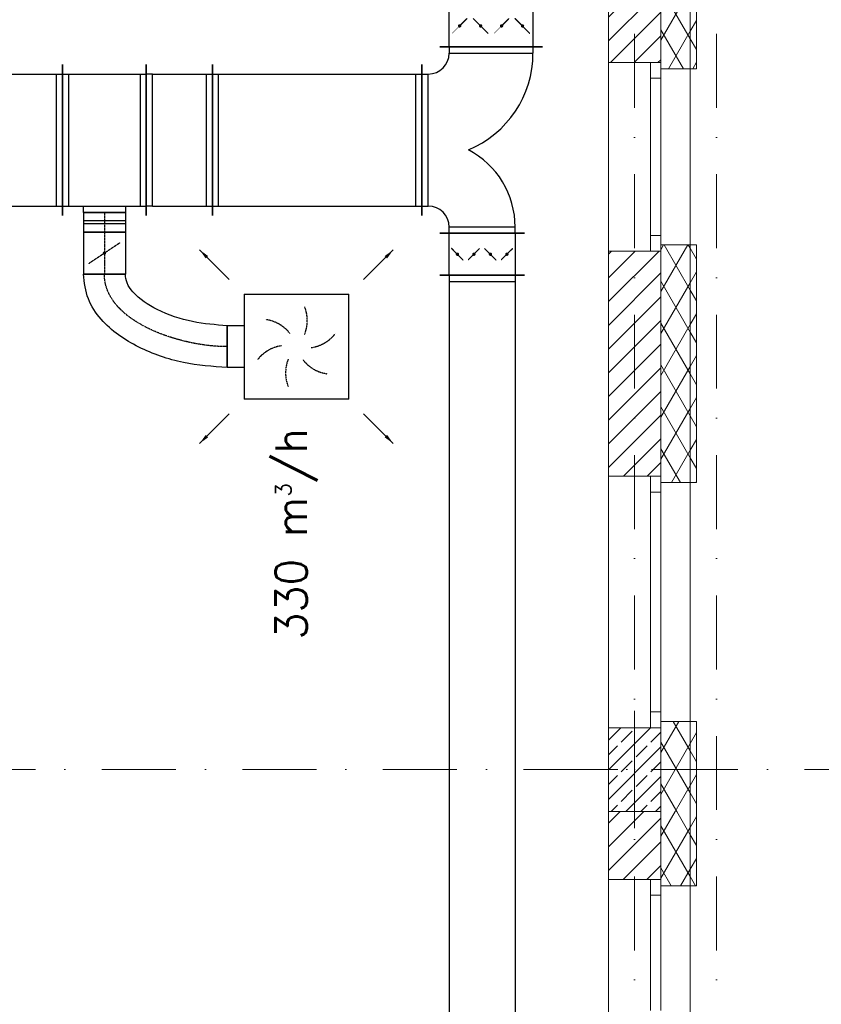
# Model space of a CAD drawing. Header units: millimetres. Extents: x -4612887 to -4536833, y -5457376 to -5415716.
# Tile 130 of 144: x -4566010 to -4562185, y -5438035 to -5433334. Entities that reach past the tile are written whole.
import ezdxf

# ---------------------------------------------------------------- set-up
doc = ezdxf.new("R2010")
doc.units = ezdxf.units.MM
doc.header["$MEASUREMENT"] = 0
for name, pattern in [('DASHDOT', [1, 0.5, -0.25, 0, -0.25]), ('DASHED', [0.75, 0.5, -0.25]), ('Kropki i Kreski', [670.277762, 352.777767, -176.388884, 0, -141.111112])]:
    doc.linetypes.add(name, pattern=pattern)
doc.layers.get('0').update_dxf_attribs({"color": 8, "lineweight": 18})
for name, color, linetype, lineweight in [('FLUID-N1', 7, 'Continuous', 30), ('FLUID-N1-150-ARRGR', 7, 'Continuous', 25), ('Osie', 8, 'Continuous', 18), ('Slupy', 8, 'Continuous', 18), ('Ściany', 8, 'Continuous', 18), ('Ściany zewnętrzne', 255, 'Continuous', 18)]:
    doc.layers.add(name, color=color, linetype=linetype, lineweight=lineweight)
doc.layers.add('FLUID-N1-SYM', color=7, linetype='Continuous')
doc.styles.add('FDBES', font='simplex.shx')
doc.linetypes.add('ZIGZAG', pattern='A,0.0001,-0.2,[131,ltypeshp.shx,S=0.2,R=0,X=-0.2,Y=0],-0.4,[131,ltypeshp.shx,S=0.2,R=180,X=0.2,Y=0],-0.2', length=0.8001)
doc.dimstyles.new('FDBES', dxfattribs={"dimscale": 50, "dimtxt": 4, "dimasz": 2.5, "dimexe": 0.8, "dimexo": 2, "dimgap": 1, "dimtad": 1, "dimdsep": 46, "dimtxsty": 'FDBES', "dimcen": 2.5, "dimclrd": 4, "dimclre": 5, "dimadec": 0, "dimazin": 0, "dimtfac": 1, "dimtmove": 0, "dimatfit": 3, "dimfxl": 1, "dimarcsym": 0})
pattern_1 = [(60, (-4559356.9, -5416807.61), (-86.60254, 50), []), (120, (-4559356.9, -5416807.61), (86.60254, 50), [])]
pattern_2 = [(45, (-4559356.9, -5416807.61), (-56.56854, 56.56854), [])]

# ---------------------------------------------------------------- blocks, each defined once
blk = doc.blocks.new('*U858')
at = {"color": 0, "linetype": 'ByBlock', "lineweight": -2}
for p, q in [((-250, -250), (-250, 250)), ((250, 250), (-250, 250)), ((250, 250), (250, -250)), ((-250, -250), (250, -250)), ((-100, -250), (-100, -330)), ((100, -250), (100, -330))]:
    blk.add_line(p, q, dxfattribs=at)
at = {"color": 162, "linetype": 'Continuous', "lineweight": -2}
blk.add_line((100, -330), (-100, -330), dxfattribs=at)
at = {"color": 7, "linetype": 'DASHED'}
for centre, start, end in [((-170.8, 45.8), 8.1986, 51.8014), ((-45.8, 170.8), 308.1986, 351.8014), ((-125, -125), 68.1986, 111.8014), ((45.8, -170.8), 128.1986, 171.8014), ((125, 125), 248.1986, 291.8014), ((170.8, -45.8), 188.1986, 231.8014)]:
    blk.add_arc(centre, 176.8, start, end, dxfattribs=at)
blk = doc.blocks.new('*U1047')
at = {"color": 162, "linetype": 'Continuous', "lineweight": -2}
for p, q in [((-850, -360), (-850, 360)), ((850, 360), (850, -360))]:
    blk.add_line(p, q, dxfattribs=at)
at = {"color": 0, "linetype": 'ByBlock', "lineweight": -2}
for p, q in [((-850, 315), (850, 315)), ((-850, -315), (850, -315))]:
    blk.add_line(p, q, dxfattribs=at)
at = {"color": 7, "linetype": 'Continuous'}
for p, q in [((-820, -315), (-820, 315)), ((820, 315), (820, -315))]:
    blk.add_line(p, q, dxfattribs=at)
blk = doc.blocks.new('*U1048')
at = {"color": 162, "linetype": 'Continuous', "lineweight": -2}
for p, q in [((-200, -360), (-200, 360)), ((200, 360), (200, -360)), ((100, -345), (-100, -345))]:
    blk.add_line(p, q, dxfattribs=at)
at = {"color": 0, "linetype": 'ByBlock', "lineweight": -2}
for p, q in [((-200, 315), (200, 315)), ((-200, -315), (200, -315)), ((-100, -345), (-100, -315)), ((100, -315), (100, -345))]:
    blk.add_line(p, q, dxfattribs=at)
at = {"color": 7, "linetype": 'Continuous'}
for p, q in [((-170, -315), (-170, 315)), ((170, 315), (170, -315))]:
    blk.add_line(p, q, dxfattribs=at)
blk = doc.blocks.new('*U1049')
at = {"color": 162, "linetype": 'Continuous', "lineweight": -2}
for p, q in [((-100, -100), (-100, 100)), ((100, 100), (100, -100))]:
    blk.add_line(p, q, dxfattribs=at)
at = {"color": 0, "linetype": 'ByBlock', "lineweight": -2}
for p, q in [((-100, 100), (100, 100)), ((-100, -100), (100, -100))]:
    blk.add_line(p, q, dxfattribs=at)
at = {"color": 7, "linetype": 'DASHED'}
blk.add_line((-50, 75), (50, -75), dxfattribs=at)
at = {"color": 7, "linetype": 'Continuous'}
blk.add_lwpolyline([(-4, 0, 8, 8, 1), (4, 0, 8, 8, 1)], format="xyseb", close=True, dxfattribs=at)
at = {"layer": 'FLUID-N1-SYM', "color": 7, "linetype": 'DASHDOT'}
blk.add_line((-100, 0), (100, 0), dxfattribs=at)
blk = doc.blocks.new('*U1050')
at = {"color": 162, "linetype": 'Continuous', "lineweight": -2}
for p, q in [((-47.5, -100), (-47.5, 100)), ((47.5, 100), (47.5, -100))]:
    blk.add_line(p, q, dxfattribs=at)
at = {"color": 0, "linetype": 'ByBlock', "lineweight": -2}
for p, q in [((-47.5, 100), (47.5, 100)), ((-47.5, -100), (47.5, -100))]:
    blk.add_line(p, q, dxfattribs=at)
at = {"color": 7, "linetype": 'Continuous'}
for p, q in [((-7.5, 100), (-7.5, -100)), ((7.5, 100), (7.5, -100))]:
    blk.add_line(p, q, dxfattribs=at)
at = {"layer": 'FLUID-N1-SYM', "color": 7, "linetype": 'DASHDOT'}
blk.add_line((-47.5, 0), (47.5, 0), dxfattribs=at)
blk = doc.blocks.new('*U1051')
at = {"color": 162, "linetype": 'Continuous', "lineweight": -2}
for p, q in [((-157.5, -360), (-157.5, 360)), ((157.5, 360), (157.5, -360))]:
    blk.add_line(p, q, dxfattribs=at)
at = {"color": 0, "linetype": 'ByBlock', "lineweight": -2}
for p, q in [((-127.5, 315), (-157.5, 315)), ((-127.5, 315), (127.5, 315)), ((127.5, 315), (157.5, 315)), ((-127.5, -315), (-157.5, -315)), ((-127.5, -315), (127.5, -315)), ((127.5, -315), (157.5, -315))]:
    blk.add_line(p, q, dxfattribs=at)
at = {"color": 7, "linetype": 'Continuous'}
for p, q in [((-127.5, -315), (-127.5, 315)), ((127.5, 315), (127.5, -315))]:
    blk.add_line(p, q, dxfattribs=at)
blk = doc.blocks.new('*U1052')
at = {"color": 162, "linetype": 'Continuous', "lineweight": -2}
for p, q in [((-500, -360), (-500, 360)), ((500, 360), (500, -360))]:
    blk.add_line(p, q, dxfattribs=at)
at = {"color": 0, "linetype": 'ByBlock', "lineweight": -2}
for p, q in [((-500, 315), (500, 315)), ((-500, -315), (500, -315))]:
    blk.add_line(p, q, dxfattribs=at)
at = {"color": 7, "linetype": 'Continuous'}
for p, q in [((-470, -315), (-470, 315)), ((470, 315), (470, -315))]:
    blk.add_line(p, q, dxfattribs=at)
blk = doc.blocks.new('*U1053')
at = {"color": 162, "linetype": 'Continuous', "lineweight": -2}
for p, q in [((-445, -180), (-445, 310)), ((445, 225), (445, -180)), ((360, -265), (-360, -265))]:
    blk.add_line(p, q, dxfattribs=at)
at = {"color": 0, "linetype": 'ByBlock', "lineweight": -2}
for p, q in [((-445, 265), (-415, 265)), ((445, 180), (415, 180)), ((-445, -135), (-415, -135)), ((445, -135), (415, -135)), ((-315, -265), (-315, -235)), ((315, -265), (315, -235))]:
    blk.add_line(p, q, dxfattribs=at)
at = {"color": 7, "linetype": 'Continuous'}
for p, q in [((-415, -135), (-415, 265)), ((415, 180), (415, -135)), ((315, -235), (-315, -235))]:
    blk.add_line(p, q, dxfattribs=at)
at = {"color": 0, "linetype": 'ByBlock', "lineweight": -2}
for centre, radius, start, end in [((-415, -235), 500, 22.5261, 90), ((415, -235), 415, 90, 152.5114), ((-415, -235), 100, 0, 90), ((415, -235), 100, 90, 180)]:
    blk.add_arc(centre, radius, start, end, dxfattribs=at)
blk = doc.blocks.new('*U1054')
at = {"color": 162, "linetype": 'Continuous', "lineweight": -2}
for p, q in [((-100, -245), (-100, 245)), ((100, 245), (100, -245))]:
    blk.add_line(p, q, dxfattribs=at)
at = {"color": 0, "linetype": 'ByBlock', "lineweight": -2}
for p, q in [((-100, 200), (100, 200)), ((100, -200), (-100, -200))]:
    blk.add_line(p, q, dxfattribs=at)
at = {"color": 7, "linetype": 'DASHED'}
for p, q in [((0, 150), (-35.4, 185.4)), ((0, 150), (35.4, 114.6)), ((0, 50), (-35.4, 14.6)), ((0, 50), (35.4, 85.4)), ((0, -50), (-35.4, -14.6)), ((0, -50), (35.4, -85.4)), ((0, -150), (35.4, -114.6)), ((0, -150), (-35.4, -185.4))]:
    blk.add_line(p, q, dxfattribs=at)
at = {"color": 7, "linetype": 'Continuous'}
for points in [[(-4, 150, 8, 8, 1), (4, 150, 8, 8, 1)], [(-4, 50, 8, 8, 1), (4, 50, 8, 8, 1)], [(-4, -50, 8, 8, 1), (4, -50, 8, 8, 1)], [(-4, -150, 8, 8, 1), (4, -150, 8, 8, 1)]]:
    blk.add_lwpolyline(points, format="xyseb", close=True, dxfattribs=at)
blk = doc.blocks.new('*U1111')
at = {"color": 162, "linetype": 'Continuous', "lineweight": -2}
for p, q in [((-100, -202.5), (-100, 202.5)), ((100, 202.5), (100, -202.5))]:
    blk.add_line(p, q, dxfattribs=at)
at = {"color": 0, "linetype": 'ByBlock', "lineweight": -2}
for p, q in [((-100, 157.5), (100, 157.5)), ((100, -157.5), (-100, -157.5))]:
    blk.add_line(p, q, dxfattribs=at)
at = {"color": 7, "linetype": 'DASHED'}
for p, q in [((0, 118.1), (-27.8, 146)), ((0, 118.1), (27.8, 90.3)), ((0, 39.4), (27.8, 67.2)), ((0, 39.4), (-27.8, 11.5)), ((0, -39.4), (-27.8, -11.5)), ((0, -39.4), (27.8, -67.2)), ((0, -118.1), (27.8, -90.3)), ((0, -118.1), (-27.8, -146))]:
    blk.add_line(p, q, dxfattribs=at)
at = {"color": 7, "linetype": 'Continuous'}
for points in [[(-4, 118.1, 8, 8, 1), (4, 118.1, 8, 8, 1)], [(-4, 39.4, 8, 8, 1), (4, 39.4, 8, 8, 1)], [(-4, -39.4, 8, 8, 1), (4, -39.4, 8, 8, 1)], [(-4, -118.1, 8, 8, 1), (4, -118.1, 8, 8, 1)]]:
    blk.add_lwpolyline(points, format="xyseb", close=True, dxfattribs=at)
blk = doc.blocks.new('*U1112')
at = {"color": 162, "linetype": 'Continuous', "lineweight": -2}
for p, q in [((-1900, -202.5), (-1900, 202.5)), ((1900, 202.5), (1900, -202.5))]:
    blk.add_line(p, q, dxfattribs=at)
at = {"color": 0, "linetype": 'ByBlock', "lineweight": -2}
for p, q in [((-1900, 157.5), (1900, 157.5)), ((-1900, -157.5), (1900, -157.5))]:
    blk.add_line(p, q, dxfattribs=at)
at = {"color": 7, "linetype": 'Continuous'}
for p, q in [((-1870, -157.5), (-1870, 157.5)), ((1870, 157.5), (1870, -157.5))]:
    blk.add_line(p, q, dxfattribs=at)
blk = doc.blocks.new('*U1126')
at = {"color": 162, "linetype": 'Continuous', "lineweight": -2}
for p, q in [((-100, 0), (100, 0)), ((586.2, -246.2), (586.2, -446.2))]:
    blk.add_line(p, q, dxfattribs=at)
at = {"color": 162, "linetype": 'ZIGZAG', "lineweight": -2, "ltscale": 50}
for points in [[(586.2, -446.2), (377, -421.6), (163.8, -347.9), (-16, -215.2), (-76.6, -118.1), (-100, 0)], [(586.2, -246.2), (420.8, -226.5), (252.2, -168.5), (135.4, -84.5), (108.4, -42), (100, 0)]]:
    blk.add_spline(points, degree=3, dxfattribs=at)
at = {"layer": 'FLUID-N1-SYM', "color": 7, "linetype": 'DASHDOT', "start_tangent": (-1, 0), "end_tangent": (0, 1)}
blk.add_spline([(586.2, -346.2), (0, 0)], degree=3, dxfattribs=at)

msp = doc.modelspace()

# ---------------------------------------------------------------- hatches: boundary and pattern name
at = {"layer": 'Slupy', "linetype": 'Continuous'}
h = msp.add_hatch(dxfattribs=at)
h.set_pattern_fill('BETON_ZBROJONY', color=8, style=0, pattern_type=2)
h.set_pattern_definition([(45, (-4559356.9, -5416807.61), (-70.7107, 70.7107), []), (45, (-4559392.25, -5416772.26), (-70.7107, 70.7107), [75, -25])])
h.paths.add_polyline_path([(-4563200.7, -5437114.1), (-4562950.7, -5437114.1), (-4562950.7, -5436714.1), (-4563200.7, -5436714.1)])
at = {"layer": 'Ściany', "linetype": 'Continuous'}
h = msp.add_hatch(dxfattribs=at)
h.set_pattern_fill('IZOLACJA_MIĘKKA', color=8, style=0, pattern_type=2)
h.set_pattern_definition(pattern_1)
h.paths.add_polyline_path([(-4562810.7, -5431429.1), (-4562810.7, -5433569.1), (-4562780.7, -5433569.1), (-4562780.7, -5431429.1)])
h = msp.add_hatch(dxfattribs=at)
h.set_pattern_fill('IZOLACJA_MIĘKKA', color=8, style=0, pattern_type=2)
h.set_pattern_definition(pattern_1)
h.paths.add_polyline_path([(-4562810.7, -5434409.1), (-4562810.7, -5435544.1), (-4562780.7, -5435544.1), (-4562780.7, -5434409.1)])
h = msp.add_hatch(dxfattribs=at)
h.set_pattern_fill('IZOLACJA_MIĘKKA', color=8, style=0, pattern_type=2)
h.set_pattern_definition(pattern_1)
h.paths.add_polyline_path([(-4562810.7, -5436684.1), (-4562810.7, -5437469.1), (-4562780.7, -5437469.1), (-4562780.7, -5436684.1)])
at = {"layer": 'Ściany zewnętrzne', "linetype": 'Continuous'}
h = msp.add_hatch(dxfattribs=at)
h.set_pattern_fill('BLOCZKI_CERAMICZNE', color=8, style=0, pattern_type=2)
h.set_pattern_definition(pattern_2)
h.paths.add_polyline_path([(-4563200.7, -5430114.1), (-4563200.7, -5433539.1), (-4563000.7, -5433539.1), (-4562950.7, -5433539.1), (-4562950.7, -5430114.1)])
h = msp.add_hatch(dxfattribs=at)
h.set_pattern_fill('IZOLACJA_MIĘKKA', color=8, style=0, pattern_type=2)
h.set_pattern_definition(pattern_1)
h.paths.add_polyline_path([(-4562950.7, -5430114.1), (-4562950.7, -5433539.1), (-4562950.7, -5433569.1), (-4562810.7, -5433569.1), (-4562810.7, -5430114.1)])
h = msp.add_hatch(dxfattribs=at)
h.set_pattern_fill('IZOLACJA_MIĘKKA', color=8, style=0, pattern_type=2)
h.set_pattern_definition(pattern_1)
h.paths.add_polyline_path([(-4562950.7, -5435514.1), (-4562950.7, -5435544.1), (-4562810.7, -5435544.1), (-4562810.7, -5434409.1), (-4562950.7, -5434409.1), (-4562950.7, -5434439.1)])
h = msp.add_hatch(dxfattribs=at)
h.set_pattern_fill('BLOCZKI_CERAMICZNE', color=8, style=0, pattern_type=2)
h.set_pattern_definition(pattern_2)
h.paths.add_polyline_path([(-4563200.7, -5435514.1), (-4563000.7, -5435514.1), (-4562950.7, -5435514.1), (-4562950.7, -5434439.1), (-4563000.7, -5434439.1), (-4563200.7, -5434439.1)])
h = msp.add_hatch(dxfattribs=at)
h.set_pattern_fill('IZOLACJA_MIĘKKA', color=8, style=0, pattern_type=2)
h.set_pattern_definition(pattern_1)
h.paths.add_polyline_path([(-4562810.7, -5436684.1), (-4562950.7, -5436684.1), (-4562950.7, -5436714.1), (-4562810.7, -5436714.1)])
h = msp.add_hatch(dxfattribs=at)
h.set_pattern_fill('IZOLACJA_MIĘKKA', color=8, style=0, pattern_type=2)
h.set_pattern_definition(pattern_1)
h.paths.add_polyline_path([(-4562810.7, -5437114.1), (-4562810.7, -5436714.1), (-4562950.7, -5436714.1), (-4562950.7, -5437114.1)])
h = msp.add_hatch(dxfattribs=at)
h.set_pattern_fill('BLOCZKI_CERAMICZNE', color=8, style=0, pattern_type=2)
h.set_pattern_definition(pattern_2)
h.paths.add_polyline_path([(-4563200.7, -5437114.1), (-4563200.7, -5437439.1), (-4563000.7, -5437439.1), (-4562950.7, -5437439.1), (-4562950.7, -5437114.1)])
h = msp.add_hatch(dxfattribs=at)
h.set_pattern_fill('IZOLACJA_MIĘKKA', color=8, style=0, pattern_type=2)
h.set_pattern_definition(pattern_1)
h.paths.add_polyline_path([(-4562810.7, -5437114.1), (-4562950.7, -5437114.1), (-4562950.7, -5437439.1), (-4562950.7, -5437469.1), (-4562810.7, -5437469.1)])

# ---------------------------------------------------------------- linework, layer by layer
at = {"layer": 'Osie', "color": 8, "linetype": 'Kropki i Kreski'}
for p, q in [((-4563075.7, -5455207), (-4563075.7, -5416506)), ((-4562685.7, -5455207), (-4562685.7, -5416506)), ((-4551857, -5436914.1), (-4607179.5, -5436914.1))]:
    msp.add_line(p, q, dxfattribs=at)
at = {"layer": 'Slupy', "color": 8, "linetype": 'Continuous'}
for p, q in [((-4563075.7, -5436834.1), (-4563075.7, -5436634.1)), ((-4563155.7, -5436914.1), (-4563280.7, -5436914.1)), ((-4562995.7, -5436914.1), (-4562870.7, -5436914.1)), ((-4563075.7, -5436994.1), (-4563075.7, -5437194.1))]:
    msp.add_line(p, q, dxfattribs=at)
at = {"layer": 'Slupy', "color": 8, "linetype": 'Continuous', "flags": 128}
msp.add_lwpolyline([(-4563200.7, -5437114.1), (-4562950.7, -5437114.1), (-4562950.7, -5436714.1), (-4563200.7, -5436714.1)], close=True, dxfattribs=at)
at = {"layer": 'Slupy', "color": 8, "linetype": 'Continuous'}
msp.add_point((-4563075.7, -5436914.1), dxfattribs=at)
at = {"layer": 'Ściany', "color": 8, "linetype": 'Continuous', "flags": 128}
for points in [[(-4562810.7, -5431429.1), (-4562810.7, -5433569.1)], [(-4562780.7, -5433569.1), (-4562780.7, -5431429.1)], [(-4562810.7, -5433569.1), (-4562780.7, -5433569.1)], [(-4562810.7, -5434409.1), (-4562810.7, -5435544.1)], [(-4562780.7, -5434409.1), (-4562810.7, -5434409.1)], [(-4562780.7, -5435544.1), (-4562780.7, -5434409.1)], [(-4562810.7, -5435544.1), (-4562780.7, -5435544.1)], [(-4562810.7, -5436684.1), (-4562810.7, -5437469.1)], [(-4562780.7, -5436684.1), (-4562810.7, -5436684.1)], [(-4562780.7, -5437469.1), (-4562780.7, -5436684.1)], [(-4562810.7, -5437469.1), (-4562780.7, -5437469.1)]]:
    msp.add_lwpolyline(points, dxfattribs=at)
at = {"layer": 'Ściany zewnętrzne', "color": 8, "linetype": 'Continuous'}
for p, q in [((-4562950.7, -5433539.1), (-4562950.7, -5430114.1)), ((-4563000.7, -5433539.1), (-4563200.7, -5433539.1)), ((-4563200.7, -5434439.1), (-4563200.7, -5433539.1)), ((-4562950.7, -5433539.1), (-4563000.7, -5433539.1)), ((-4563000.7, -5433614.1), (-4563000.7, -5433539.1)), ((-4562950.7, -5433539.1), (-4563000.7, -5433539.1)), ((-4562950.7, -5433569.1), (-4562950.7, -5433539.1)), ((-4562950.7, -5433539.1), (-4562950.7, -5433614.1)), ((-4562950.7, -5433569.1), (-4562950.7, -5433539.1)), ((-4562950.7, -5433614.1), (-4563000.7, -5433614.1)), ((-4563000.7, -5434364.1), (-4563000.7, -5433614.1)), ((-4562810.7, -5433569.1), (-4562950.7, -5433569.1)), ((-4562950.7, -5433614.1), (-4562950.7, -5434364.1)), ((-4562810.7, -5434409.1), (-4562810.7, -5433569.1)), ((-4563000.7, -5434439.1), (-4563000.7, -5434364.1)), ((-4563000.7, -5434364.1), (-4562950.7, -5434364.1)), ((-4562950.7, -5434364.1), (-4562950.7, -5434439.1)), ((-4562810.7, -5434409.1), (-4562950.7, -5434409.1)), ((-4562950.7, -5434409.1), (-4562950.7, -5434439.1)), ((-4562950.7, -5434409.1), (-4562950.7, -5434439.1)), ((-4563000.7, -5434439.1), (-4563200.7, -5434439.1)), ((-4562950.7, -5434439.1), (-4563000.7, -5434439.1)), ((-4562950.7, -5434439.1), (-4563000.7, -5434439.1)), ((-4562950.7, -5435514.1), (-4562950.7, -5434439.1)), ((-4563000.7, -5435514.1), (-4563200.7, -5435514.1)), ((-4563200.7, -5436714.1), (-4563200.7, -5435514.1)), ((-4562950.7, -5435514.1), (-4563000.7, -5435514.1)), ((-4563000.7, -5435589.1), (-4563000.7, -5435514.1)), ((-4562950.7, -5435514.1), (-4563000.7, -5435514.1)), ((-4562950.7, -5435544.1), (-4562950.7, -5435514.1)), ((-4562950.7, -5435514.1), (-4562950.7, -5435589.1)), ((-4562950.7, -5435544.1), (-4562950.7, -5435514.1)), ((-4562950.7, -5435589.1), (-4563000.7, -5435589.1)), ((-4563000.7, -5436639.1), (-4563000.7, -5435589.1)), ((-4562810.7, -5435544.1), (-4562950.7, -5435544.1)), ((-4562950.7, -5435589.1), (-4562950.7, -5436639.1)), ((-4562810.7, -5436684.1), (-4562810.7, -5435544.1)), ((-4563000.7, -5436714.1), (-4563000.7, -5436639.1)), ((-4563000.7, -5436639.1), (-4562950.7, -5436639.1)), ((-4562950.7, -5436639.1), (-4562950.7, -5436714.1)), ((-4563000.7, -5436714.1), (-4563200.7, -5436714.1)), ((-4562950.7, -5436714.1), (-4563000.7, -5436714.1)), ((-4562950.7, -5436714.1), (-4563000.7, -5436714.1)), ((-4562810.7, -5436684.1), (-4562950.7, -5436684.1)), ((-4562950.7, -5436684.1), (-4562950.7, -5436714.1)), ((-4562950.7, -5436684.1), (-4562950.7, -5436714.1)), ((-4562950.7, -5436714.1), (-4562950.7, -5437114.1)), ((-4562950.7, -5437439.1), (-4562950.7, -5437114.1)), ((-4563000.7, -5437439.1), (-4563200.7, -5437439.1)), ((-4563200.7, -5438139.1), (-4563200.7, -5437439.1)), ((-4562950.7, -5437439.1), (-4563000.7, -5437439.1)), ((-4563000.7, -5437514.1), (-4563000.7, -5437439.1)), ((-4562950.7, -5437439.1), (-4563000.7, -5437439.1)), ((-4562950.7, -5437469.1), (-4562950.7, -5437439.1)), ((-4562950.7, -5437439.1), (-4562950.7, -5437514.1)), ((-4562950.7, -5437469.1), (-4562950.7, -5437439.1)), ((-4562810.7, -5437469.1), (-4562950.7, -5437469.1)), ((-4562810.7, -5438109.1), (-4562810.7, -5437469.1)), ((-4562950.7, -5437514.1), (-4563000.7, -5437514.1)), ((-4563000.7, -5438064.1), (-4563000.7, -5437514.1)), ((-4562950.7, -5437514.1), (-4562950.7, -5438064.1))]:
    msp.add_line(p, q, dxfattribs=at)
at = {"layer": 'Ściany zewnętrzne', "color": 8, "linetype": 'Continuous', "flags": 128}
for points in [[(-4562810.7, -5433569.1), (-4562810.7, -5429005.6)], [(-4563200.7, -5432464.1), (-4563200.7, -5433539.1)], [(-4562810.7, -5435544.1), (-4562810.7, -5434409.1)], [(-4563200.7, -5434439.1), (-4563200.7, -5435514.1)], [(-4563200.7, -5436714.1), (-4563200.7, -5437439.1)], [(-4562810.7, -5437469.1), (-4562810.7, -5436684.1)]]:
    msp.add_lwpolyline(points, dxfattribs=at)

# ---------------------------------------------------------------- block references
at = {"layer": 'FLUID-N1', "color": 162, "linetype": 'Continuous'}
for name, p, rotation in [('*U1054', (-4563760.7, -5433364.1), 90), ('*U1053', (-4563825.7, -5433909.1), 270), ('*U1050', (-4565605.7, -5434301.6), 270), ('*U1049', (-4565605.7, -5434449.1), 270), ('*U1111', (-4563803.2, -5434454.1), 270), ('*U1112', (-4563803.2, -5436454.1), 270), ('*U858', (-4564689.4, -5434895.3), 270)]:
    msp.add_blockref(name, p, dxfattribs=dict(at, rotation=rotation))
for name, p in [('*U1047', (-4566655.7, -5433909.1)), ('*U1048', (-4565605.7, -5433909.1)), ('*U1051', (-4565248.2, -5433909.1)), ('*U1052', (-4564590.7, -5433909.1)), ('*U1126', (-4565605.7, -5434549.1))]:
    msp.add_blockref(name, p, dxfattribs=at)

# ---------------------------------------------------------------- texts
at = {"layer": 'FLUID-N1-150-ARRGR', "color": 60, "insert": (-4564689.4, -5435788.2), "char_height": 150, "attachment_point": 5, "rotation": 90, "style": 'FDBES'}
msp.add_mtext('330 m{\\A2;\\H0.5x;3}/h\\P', dxfattribs=at)

# ---------------------------------------------------------------- leaders
at = {"layer": 'FLUID-N1-150-ARRGR'}
for points in [[(-4565151.6, -5434433.2), (-4565010.2, -5434574.6)], [(-4564227.3, -5434433.2), (-4564368.7, -5434574.6)], [(-4565151.6, -5435357.5), (-4565010.2, -5435216.1)], [(-4564227.3, -5435357.5), (-4564368.7, -5435216.1)]]:
    msp.add_leader(points, dimstyle='FDBES', override={"dimscale": 20, "dimclrd": 7}, dxfattribs=at)

doc.saveas('drawing.dxf')
